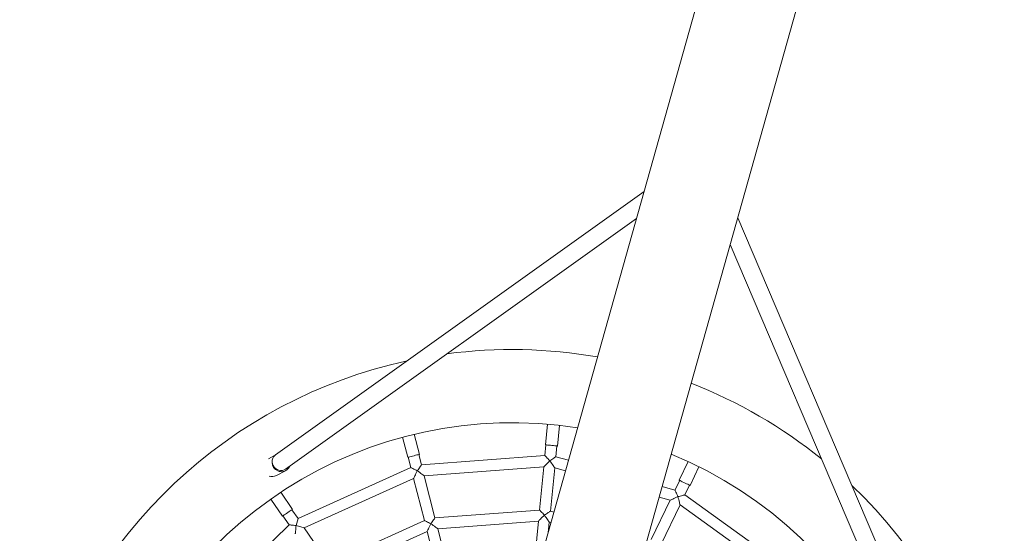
# Model space of a CAD drawing. Extents: x 5459245 to 5462690, y 5971016 to 5972523.
# Tile 19 of 136: x 5462444.524 to 5462445.424, y 5972180.894 to 5972181.364. Entities that reach past the tile are written whole.
import ezdxf

# ---------------------------------------------------------------- set-up
doc = ezdxf.new("R2010")
doc.units = 0
doc.layers.add('A_MAŁA ARCHITEKTURA', color=195, linetype='CONTINUOUS', lineweight=9)

# ---------------------------------------------------------------- blocks, each defined once
blk = doc.blocks.new('bocianie gniazdo 3023')
at = {"layer": 'A_MAŁA ARCHITEKTURA'}
for p, q in [((5462440.60857, 5972208.47594), (5462439.36897, 5972207.07607)), ((5462439.43517, 5972207.01673), (5462440.67477, 5972208.4166)), ((5462440.38876, 5972208.22771), (5462439.98056, 5972208.15786)), ((5462439.98326, 5972208.14209), (5462440.37182, 5972208.20858)), ((5462440.43537, 5972207.75512), (5462440.45532, 5972208.16878)), ((5462439.97956, 5972208.15762), (5462439.97334, 5972208.15739)), ((5462440.43838, 5972208.14964), (5462440.41939, 5972207.75589)), ((5462439.973, 5972208.14037), (5462439.98256, 5972208.14072)), ((5462439.95907, 5972208.12326), (5462439.96185, 5972208.10457)), ((5462439.97273, 5972208.10619), (5462439.96995, 5972208.12488)), ((5462440.09207, 5972208.12162), (5462440.0883, 5972208.10311)), ((5462440.09908, 5972208.10091), (5462440.10285, 5972208.11942)), ((5462439.96235, 5972208.10464), (5462439.9638, 5972208.09487)), ((5462439.97369, 5972208.09635), (5462439.97224, 5972208.10612)), ((5462439.96937, 5972208.09146), (5462439.97369, 5972208.09635)), ((5462440.08681, 5972208.09333), (5462439.97369, 5972208.09635)), ((5462440.08879, 5972208.10301), (5462440.08681, 5972208.09333)), ((5462440.09661, 5972208.09133), (5462440.09859, 5972208.10101)), ((5462439.9638, 5972208.09487), (5462439.85647, 5972208.05901)), ((5462439.97519, 5972208.0863), (5462439.96937, 5972208.09146)), ((5462440.20188, 5972208.04981), (5462440.09661, 5972208.09133)), ((5462439.98106, 5972208.04689), (5462439.97519, 5972208.0863)), ((5462439.97519, 5972208.0863), (5462440.08478, 5972208.08338)), ((5462440.08478, 5972208.08338), (5462440.07682, 5972208.04434)), ((5462440.08662, 5972208.04234), (5462440.09458, 5972208.08138)), ((5462440.09458, 5972208.08138), (5462440.19657, 5972208.04116)), ((5462440.2165, 5972208.0746), (5462440.20662, 5972208.05849)), ((5462440.21599, 5972208.05274), (5462440.22587, 5972208.06885)), ((5462440.20704, 5972208.05823), (5462440.20188, 5972208.04981)), ((5462440.2104, 5972208.04458), (5462440.21557, 5972208.053)), ((5462440.07682, 5972208.04434), (5462439.98106, 5972208.04689)), ((5462440.17574, 5972208.00719), (5462440.08662, 5972208.04234)), ((5462440.21948, 5972208.03654), (5462440.2104, 5972208.04458)), ((5462439.98256, 5972208.03685), (5462440.07479, 5972208.03439)), ((5462440.07479, 5972208.03439), (5462440.06683, 5972207.99535)), ((5462440.19657, 5972208.04116), (5462440.17574, 5972208.00719)), ((5462440.18426, 5972208.00196), (5462440.20509, 5972208.03593)), ((5462440.20509, 5972208.03593), (5462440.21285, 5972208.02906)), ((5462440.07663, 5972207.99335), (5462440.08459, 5972208.03239)), ((5462440.08459, 5972208.03239), (5462440.17043, 5972207.99854)), ((5462440.17043, 5972207.99854), (5462440.14959, 5972207.96457)), ((5462440.18684, 5972207.99968), (5462440.18426, 5972208.00196)), ((5462440.17389, 5972207.98506), (5462440.17895, 5972207.99331)), ((5462440.17895, 5972207.99331), (5462440.18021, 5972207.99219)), ((5462440.31733, 5972207.98785), (5462440.30254, 5972207.9761)), ((5462440.30939, 5972207.96749), (5462440.32418, 5972207.97924)), ((5462440.27941, 5972207.97012), (5462440.28717, 5972207.96325)), ((5462440.29512, 5972207.96956), (5462440.28604, 5972207.97761)), ((5462440.30285, 5972207.97571), (5462440.29512, 5972207.96956)), ((5462440.28717, 5972207.96325), (5462440.25598, 5972207.93845)), ((5462440.30134, 5972207.96173), (5462440.30908, 5972207.96788)), ((5462440.35529, 5972207.86226), (5462440.30134, 5972207.96173)), ((5462440.2622, 5972207.93062), (5462440.29339, 5972207.95542)), ((5462440.29339, 5972207.95542), (5462440.34566, 5972207.85904))]:
    blk.add_line(p, q, dxfattribs=at)
at = {"layer": 'A_MAŁA ARCHITEKTURA', "flags": 128}
for points in [[(5462439.98326, 5972208.14209), (5462439.98325, 5972208.14209), (5462439.98162, 5972208.142), (5462439.98, 5972208.14229), (5462439.97847, 5972208.14293), (5462439.9771, 5972208.14391), (5462439.97596, 5972208.14517), (5462439.97509, 5972208.14665), (5462439.97454, 5972208.14829), (5462439.97434, 5972208.15), (5462439.97449, 5972208.15172), (5462439.97499, 5972208.15336), (5462439.97581, 5972208.15483), (5462439.97692, 5972208.15608), (5462439.97826, 5972208.15705), (5462439.97977, 5972208.15768), (5462439.98056, 5972208.15786)], [(5462439.98775, 5972208.14286), (5462439.98675, 5972208.14207), (5462439.98521, 5972208.14127)], [(5462439.96915, 5972208.10566), (5462439.96777, 5972208.10545), (5462439.96635, 5972208.10524), (5462439.96499, 5972208.10504), (5462439.96379, 5972208.10486), (5462439.96284, 5972208.10472), (5462439.96218, 5972208.10462), (5462439.96187, 5972208.10457), (5462439.96185, 5972208.10457)], [(5462439.97273, 5972208.10619), (5462439.97265, 5972208.10618), (5462439.97222, 5972208.10611), (5462439.97146, 5972208.106), (5462439.97041, 5972208.10584), (5462439.96915, 5972208.10566)], [(5462440.09553, 5972208.10164), (5462440.09416, 5972208.10192), (5462440.09275, 5972208.1022), (5462440.09141, 5972208.10248), (5462440.09022, 5972208.10272), (5462440.08927, 5972208.10291), (5462440.08862, 5972208.10304), (5462440.08832, 5972208.10311), (5462440.0883, 5972208.10311)], [(5462440.09908, 5972208.10091), (5462440.09899, 5972208.10093), (5462440.09857, 5972208.10102), (5462440.09781, 5972208.10117), (5462440.09678, 5972208.10138), (5462440.09553, 5972208.10164)], [(5462439.9638, 5972208.09487), (5462439.96383, 5972208.09486), (5462439.96401, 5972208.09474), (5462439.96438, 5972208.09452), (5462439.96492, 5972208.09419), (5462439.96561, 5972208.09376), (5462439.96643, 5972208.09326), (5462439.96735, 5972208.0927), (5462439.96834, 5972208.09209), (5462439.96936, 5972208.09146)], [(5462439.96936, 5972208.09146), (5462439.96862, 5972208.09024), (5462439.96789, 5972208.08906), (5462439.96722, 5972208.08797), (5462439.96662, 5972208.08699), (5462439.96612, 5972208.08617), (5462439.96572, 5972208.08553), (5462439.96545, 5972208.08508), (5462439.96532, 5972208.08486), (5462439.9653, 5972208.08483)], [(5462440.09087, 5972208.08822), (5462440.08975, 5972208.08733), (5462440.08867, 5972208.08647), (5462440.08767, 5972208.08567), (5462440.08677, 5972208.08496), (5462440.08601, 5972208.08436), (5462440.08542, 5972208.08389), (5462440.08502, 5972208.08357), (5462440.08481, 5972208.0834), (5462440.08478, 5972208.08338)], [(5462440.08681, 5972208.09333), (5462440.08683, 5972208.09331), (5462440.08697, 5972208.09314), (5462440.08724, 5972208.0928), (5462440.08763, 5972208.0923), (5462440.08814, 5972208.09167), (5462440.08873, 5972208.09092), (5462440.0894, 5972208.09007), (5462440.09012, 5972208.08917), (5462440.09087, 5972208.08823)], [(5462440.09087, 5972208.08822), (5462440.09187, 5972208.08876), (5462440.09284, 5972208.08929), (5462440.09374, 5972208.08978), (5462440.09456, 5972208.09022), (5462440.09527, 5972208.09061), (5462440.09584, 5972208.09092), (5462440.09627, 5972208.09115), (5462440.09652, 5972208.09129), (5462440.09661, 5972208.09133)], [(5462440.09458, 5972208.08138), (5462440.09457, 5972208.08141), (5462440.09444, 5972208.08165), (5462440.09419, 5972208.0821), (5462440.09383, 5972208.08277), (5462440.09337, 5972208.08362), (5462440.09283, 5972208.08462), (5462440.09221, 5972208.08575), (5462440.09156, 5972208.08697), (5462440.09087, 5972208.08822)], [(5462440.21291, 5972208.05463), (5462440.21171, 5972208.05537), (5462440.21049, 5972208.05612), (5462440.20932, 5972208.05683), (5462440.20829, 5972208.05747), (5462440.20747, 5972208.05797), (5462440.2069, 5972208.05832), (5462440.20664, 5972208.05848), (5462440.20662, 5972208.05849)], [(5462440.21599, 5972208.05274), (5462440.21592, 5972208.05279), (5462440.21555, 5972208.05301), (5462440.2149, 5972208.05341), (5462440.214, 5972208.05397), (5462440.21291, 5972208.05463)], [(5462440.07682, 5972208.04434), (5462440.07684, 5972208.04432), (5462440.07698, 5972208.04415), (5462440.07725, 5972208.04381), (5462440.07764, 5972208.04331), (5462440.07815, 5972208.04268), (5462440.07874, 5972208.04192), (5462440.07941, 5972208.04108), (5462440.08013, 5972208.04018), (5462440.08088, 5972208.03924)], [(5462440.08088, 5972208.03923), (5462440.08188, 5972208.03977), (5462440.08285, 5972208.04029), (5462440.08375, 5972208.04079), (5462440.08457, 5972208.04123), (5462440.08528, 5972208.04161), (5462440.08585, 5972208.04192), (5462440.08628, 5972208.04215), (5462440.08653, 5972208.04229), (5462440.08662, 5972208.04234)], [(5462440.20394, 5972208.04362), (5462440.20259, 5972208.04317), (5462440.20128, 5972208.04273), (5462440.20006, 5972208.04232), (5462440.19898, 5972208.04196), (5462440.19806, 5972208.04166), (5462440.19734, 5972208.04142), (5462440.19685, 5972208.04125), (5462440.1966, 5972208.04117), (5462440.19657, 5972208.04116)], [(5462440.20188, 5972208.04981), (5462440.20189, 5972208.04979), (5462440.20196, 5972208.04958), (5462440.2021, 5972208.04917), (5462440.2023, 5972208.04856), (5462440.20255, 5972208.0478), (5462440.20286, 5972208.04689), (5462440.2032, 5972208.04586), (5462440.20357, 5972208.04477), (5462440.20395, 5972208.04363)], [(5462440.20395, 5972208.04362), (5462440.20507, 5972208.04379), (5462440.20616, 5972208.04395), (5462440.20718, 5972208.0441), (5462440.2081, 5972208.04424), (5462440.20889, 5972208.04436), (5462440.20954, 5972208.04445), (5462440.21001, 5972208.04453), (5462440.2103, 5972208.04457), (5462440.2104, 5972208.04458)], [(5462440.20509, 5972208.03593), (5462440.20509, 5972208.03596), (5462440.20505, 5972208.03622), (5462440.20497, 5972208.03673), (5462440.20486, 5972208.03748), (5462440.20472, 5972208.03844), (5462440.20455, 5972208.03957), (5462440.20436, 5972208.04084), (5462440.20416, 5972208.04221), (5462440.20395, 5972208.04362)], [(5462440.08088, 5972208.03923), (5462440.07976, 5972208.03834), (5462440.07868, 5972208.03748), (5462440.07768, 5972208.03668), (5462440.07678, 5972208.03597), (5462440.07602, 5972208.03537), (5462440.07543, 5972208.0349), (5462440.07503, 5972208.03458), (5462440.07482, 5972208.03441), (5462440.07479, 5972208.03439)], [(5462440.08459, 5972208.03239), (5462440.08458, 5972208.03242), (5462440.08445, 5972208.03265), (5462440.0842, 5972208.03311), (5462440.08384, 5972208.03377), (5462440.08338, 5972208.03462), (5462440.08284, 5972208.03563), (5462440.08222, 5972208.03676), (5462440.08157, 5972208.03797), (5462440.08088, 5972208.03923)], [(5462440.17574, 5972208.00719), (5462440.17574, 5972208.00717), (5462440.17581, 5972208.00696), (5462440.17595, 5972208.00654), (5462440.17615, 5972208.00594), (5462440.17641, 5972208.00518), (5462440.17671, 5972208.00426), (5462440.17706, 5972208.00324), (5462440.17742, 5972208.00215), (5462440.1778, 5972208.00101)], [(5462440.1778, 5972208.001), (5462440.17644, 5972208.00055), (5462440.17514, 5972208.00011), (5462440.17392, 5972207.9997), (5462440.17283, 5972207.99934), (5462440.17192, 5972207.99903), (5462440.1712, 5972207.9988), (5462440.17071, 5972207.99863), (5462440.17046, 5972207.99855), (5462440.17043, 5972207.99854)], [(5462440.1778, 5972208.001), (5462440.17892, 5972208.00117), (5462440.18001, 5972208.00133), (5462440.18103, 5972208.00148), (5462440.18195, 5972208.00162), (5462440.18275, 5972208.00174), (5462440.18339, 5972208.00183), (5462440.18387, 5972208.0019), (5462440.18416, 5972208.00195), (5462440.18426, 5972208.00196)], [(5462440.17895, 5972207.99331), (5462440.17893, 5972207.99342), (5462440.17888, 5972207.99377), (5462440.1788, 5972207.99434), (5462440.17868, 5972207.99511), (5462440.17854, 5972207.99606), (5462440.17838, 5972207.99715), (5462440.1782, 5972207.99837), (5462440.178, 5972207.99966), (5462440.1778, 5972208.001)], [(5462440.29512, 5972207.96956), (5462440.29512, 5972207.96954), (5462440.29512, 5972207.96931), (5462440.2951, 5972207.96888), (5462440.29509, 5972207.96825), (5462440.29507, 5972207.96744), (5462440.29504, 5972207.96648), (5462440.29501, 5972207.9654), (5462440.29498, 5972207.96424), (5462440.29495, 5972207.96304)], [(5462440.30714, 5972207.97032), (5462440.30626, 5972207.97142), (5462440.30537, 5972207.97254), (5462440.30452, 5972207.97361), (5462440.30377, 5972207.97456), (5462440.30316, 5972207.97532), (5462440.30275, 5972207.97584), (5462440.30256, 5972207.97608), (5462440.30254, 5972207.9761)], [(5462440.30939, 5972207.96749), (5462440.30934, 5972207.96755), (5462440.30907, 5972207.96789), (5462440.30859, 5972207.96849), (5462440.30793, 5972207.96932), (5462440.30714, 5972207.97032)], [(5462440.29494, 5972207.96304), (5462440.29351, 5972207.96308), (5462440.29214, 5972207.96311), (5462440.29085, 5972207.96315), (5462440.28971, 5972207.96318), (5462440.28874, 5972207.9632), (5462440.28799, 5972207.96322), (5462440.28747, 5972207.96324), (5462440.28721, 5972207.96324), (5462440.28717, 5972207.96325)], [(5462440.29339, 5972207.95542), (5462440.2934, 5972207.95545), (5462440.29345, 5972207.95571), (5462440.29356, 5972207.95621), (5462440.29371, 5972207.95695), (5462440.2939, 5972207.9579), (5462440.29413, 5972207.95902), (5462440.29439, 5972207.96028), (5462440.29466, 5972207.96164), (5462440.29495, 5972207.96304)], [(5462440.29495, 5972207.96304), (5462440.29606, 5972207.96281), (5462440.29713, 5972207.96259), (5462440.29814, 5972207.96238), (5462440.29906, 5972207.9622), (5462440.29985, 5972207.96204), (5462440.30049, 5972207.96191), (5462440.30096, 5972207.96181), (5462440.30125, 5972207.96175), (5462440.30134, 5972207.96173)]]:
    blk.add_lwpolyline(points, dxfattribs=at)
at = {"layer": 'A_MAŁA ARCHITEKTURA'}
for centre, radius, start, end in [((5462440.02094, 5972207.74529), 0.45, 76.46645, 200.48276), ((5462440.02094, 5972207.74529), 0.45, 54.14341, 71.75063), ((5462439.98235, 5972208.14919), 0.00842, 153.04265, 289.83596), ((5462439.97273, 5972208.14851), 0.00815, 224.17513, 271.90635), ((5462440.02094, 5972207.74529), 0.383, 55.13924, 221.80997), ((5462440.02094, 5972207.74529), 0.45, 25.19858, 42.8058), ((5462440.02094, 5972207.74529), 0.383, 235.13924, 41.80997), ((5462440.02094, 5972207.74529), 0.45, 318.4746, 20.48276)]:
    blk.add_arc(centre, radius, start, end, dxfattribs=at)

msp = doc.modelspace()

# ---------------------------------------------------------------- block references
at = {"layer": 'A_MAŁA ARCHITEKTURA', "color": 6, "rotation": 25.84439943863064}
msp.add_blockref('bocianie gniazdo 3023', (3149807.86932, -1783928.33224), dxfattribs=at)

doc.saveas('drawing.dxf')
